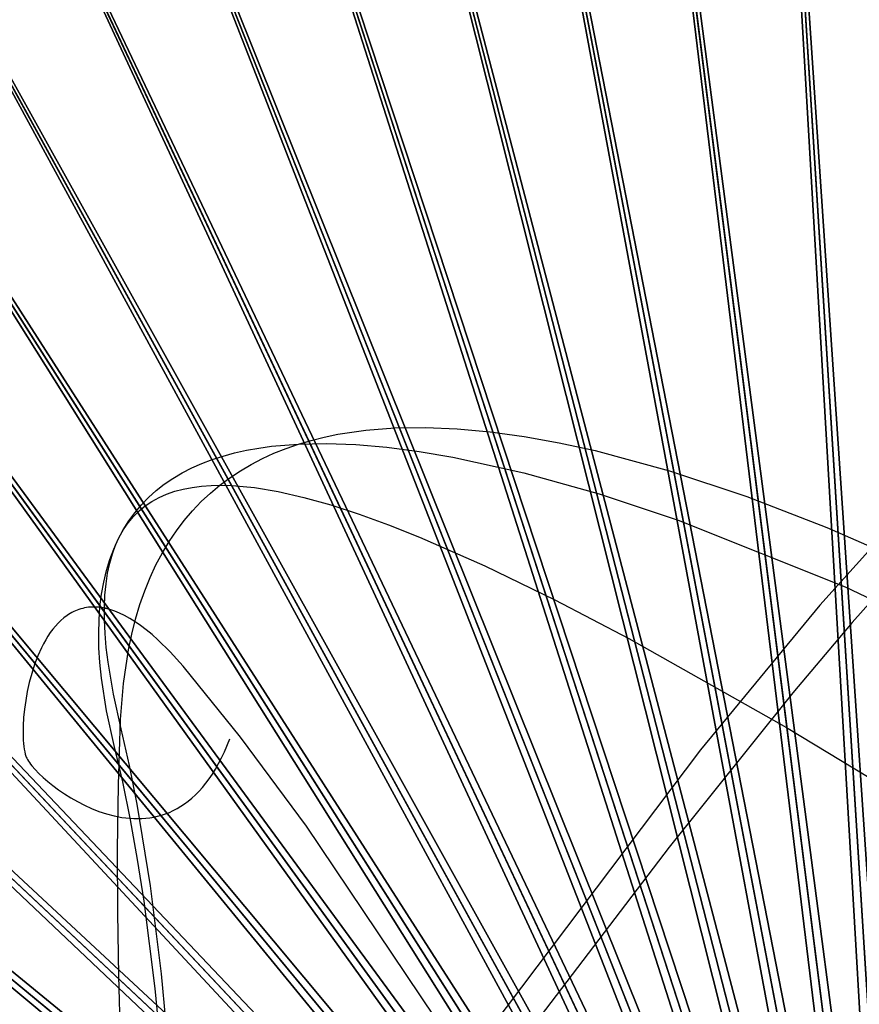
# Model space of a CAD drawing. Header units: millimetres. Extents: x -38.8 to 49.8, y -3.5 to 19.4.
# Tile 206 of 256: x -4.4 to -3.3, y 0.9 to 2.2. Entities that reach past the tile are written whole.
import ezdxf

# ---------------------------------------------------------------- set-up
doc = ezdxf.new("R2010")
doc.units = ezdxf.units.MM
doc.layers.get('0').update_dxf_attribs({"true_color": 0x5890e1})

msp = doc.modelspace()

# ---------------------------------------------------------------- linework, layer by layer
at = {"color": 34, "true_color": 0xb1581b}
for points in [[(-4.2654, 0.9006, -22.3494), (-4.2678, 0.9821, -22.3828), (-4.2692, 1.0644, -22.42), (-4.2695, 1.1477, -22.4616), (-4.2682, 1.2322, -22.5083), (-4.2653, 1.3182, -22.5607), (-4.2617, 1.3654, -22.5914), (-4.2552, 1.4092, -22.6213), (-4.2508, 1.4298, -22.6358), (-4.2458, 1.4496, -22.6502), (-4.2401, 1.4686, -22.6643), (-4.2337, 1.4867, -22.6782), (-4.2267, 1.5041, -22.6919), (-4.219, 1.5206, -22.7054), (-4.2106, 1.5364, -22.7186), (-4.2017, 1.5514, -22.7317), (-4.1921, 1.5656, -22.7445), (-4.1819, 1.579, -22.7572), (-4.1711, 1.5917, -22.7697), (-4.1597, 1.6037, -22.782), (-4.1477, 1.6149, -22.794), (-4.1352, 1.6254, -22.806), (-4.1221, 1.6351, -22.8177), (-4.1084, 1.6442, -22.8292), (-4.0942, 1.6525, -22.8406), (-4.0795, 1.6602, -22.8518), (-4.0643, 1.6671, -22.8629), (-4.0485, 1.6734, -22.8737), (-4.0323, 1.679, -22.8845), (-4.0156, 1.684, -22.895), (-3.9984, 1.6883, -22.9055), (-3.9807, 1.692, -22.9157), (-3.9441, 1.6975, -22.9358), (-3.9057, 1.7004, -22.9554), (-3.8656, 1.7011, -22.9744), (-3.824, 1.6993, -22.9929), (-3.7808, 1.6954, -23.011), (-3.7363, 1.6892, -23.0286), (-3.6905, 1.6809, -23.0458), (-3.6434, 1.6706, -23.0626), (-3.5459, 1.6441, -23.0952), (-3.4444, 1.6103, -23.1267), (-3.3396, 1.5697, -23.1571), (-3.2323, 1.5228, -23.1868)], [(-4.2082, 0.8433, -29.6457), (-4.22, 0.9653, -29.6939), (-4.2346, 1.08, -29.7454), (-4.2431, 1.1343, -29.7724), (-4.2524, 1.1865, -29.8004), (-4.2626, 1.2363, -29.8292), (-4.2738, 1.2838, -29.859), (-4.2839, 1.3296, -29.8894), (-4.2905, 1.3724, -29.9186), (-4.2925, 1.3926, -29.9328), (-4.2937, 1.412, -29.9467), (-4.2941, 1.4307, -29.9602), (-4.2936, 1.4487, -29.9736), (-4.2924, 1.4659, -29.9866), (-4.2903, 1.4825, -29.9994), (-4.2875, 1.4983, -30.0119), (-4.2839, 1.5133, -30.0242), (-4.2796, 1.5277, -30.0362), (-4.2744, 1.5414, -30.0479), (-4.2686, 1.5544, -30.0594), (-4.262, 1.5667, -30.0707), (-4.2548, 1.5783, -30.0818), (-4.2468, 1.5892, -30.0926), (-4.2381, 1.5995, -30.1031), (-4.2288, 1.6092, -30.1135), (-4.2187, 1.6181, -30.1236), (-4.2081, 1.6265, -30.1336), (-4.1967, 1.6342, -30.1433), (-4.1848, 1.6413, -30.1528), (-4.1722, 1.6478, -30.1621), (-4.159, 1.6536, -30.1713), (-4.1452, 1.6588, -30.1802), (-4.1308, 1.6635, -30.1889), (-4.1159, 1.6675, -30.1975), (-4.1003, 1.671, -30.2059), (-4.0842, 1.6739, -30.2141), (-4.0676, 1.6762, -30.2222), (-4.0328, 1.6792, -30.2379), (-3.9959, 1.6799, -30.2529), (-3.957, 1.6786, -30.2674), (-3.9163, 1.6751, -30.2813), (-3.8739, 1.6696, -30.2948), (-3.8297, 1.6622, -30.3078), (-3.7367, 1.6416, -30.3326), (-3.6381, 1.6138, -30.356), (-3.5345, 1.5792, -30.3783), (-3.3156, 1.4918, -30.421), (-3.0856, 1.3828, -30.4629)], [(-3.2019, 1.6311, -25.1437), (-3.3489, 1.468, -25.0675), (-3.5051, 1.2781, -24.9912), (-4.1701, 0.3965, -24.6856)], [(-4.2006, 0.8624, -26.0414), (-4.2119, 0.9846, -26.0882), (-4.2261, 1.0998, -26.1366), (-4.2436, 1.2072, -26.1866), (-4.2537, 1.2576, -26.2123), (-4.2648, 1.3057, -26.2384), (-4.2749, 1.3513, -26.2648), (-4.2818, 1.393, -26.2906), (-4.2841, 1.4125, -26.3033), (-4.2857, 1.4309, -26.3159), (-4.2865, 1.4485, -26.3283), (-4.2866, 1.4652, -26.3406), (-4.2859, 1.4809, -26.3528), (-4.2845, 1.4958, -26.3648), (-4.2824, 1.5098, -26.3768), (-4.2796, 1.5229, -26.3885), (-4.2761, 1.5352, -26.4002), (-4.272, 1.5466, -26.4118), (-4.2671, 1.5572, -26.4232), (-4.2616, 1.567, -26.4345), (-4.2554, 1.5759, -26.4457), (-4.2486, 1.5841, -26.4568), (-4.2411, 1.5915, -26.4677), (-4.233, 1.5982, -26.4786), (-4.2243, 1.604, -26.4894), (-4.2149, 1.6092, -26.5), (-4.205, 1.6136, -26.5106), (-4.1945, 1.6172, -26.521), (-4.1834, 1.6202, -26.5314), (-4.1717, 1.6224, -26.5416), (-4.1594, 1.624, -26.5518), (-4.1466, 1.6249, -26.5619), (-4.1332, 1.6251, -26.5718), (-4.1193, 1.6247, -26.5817), (-4.1049, 1.6237, -26.5915), (-4.09, 1.622, -26.6013), (-4.0586, 1.6168, -26.6205), (-4.0252, 1.6092, -26.6394), (-3.9899, 1.5994, -26.658), (-3.9528, 1.5873, -26.6763), (-3.914, 1.5732, -26.6944), (-3.8734, 1.5571, -26.7122), (-3.7877, 1.5194, -26.7472), (-3.6961, 1.4748, -26.7814), (-3.5993, 1.4241, -26.8149), (-3.3924, 1.3077, -26.8806), (-2.4736, 0.7516, -27.1439)], [(-3.2305, 1.5305, -28.6194), (-3.3062, 1.4453, -28.5949), (-3.3843, 1.3529, -28.5727), (-3.5462, 1.1507, -28.5335), (-4.2182, 0.2682, -28.3766)]]:
    msp.add_polyline3d(points, dxfattribs=at)
at = {"color": 18, "true_color": 0x000000}
for points in [[(-3.816, 0.8719, -22.5728), (-4.0217, 1.178, -22.572), (-4.108, 1.295, -22.5718), (-4.1832, 1.3879, -22.5718), (-4.2002, 1.4067, -22.5718), (-4.2164, 1.4225, -22.5718), (-4.2242, 1.4294, -22.5718), (-4.2318, 1.4357, -22.5719), (-4.2391, 1.4413, -22.5719), (-4.2463, 1.4462, -22.5719), (-4.2533, 1.4506, -22.572), (-4.2601, 1.4543, -22.572), (-4.2667, 1.4575, -22.5721), (-4.2731, 1.4601, -22.5721), (-4.2793, 1.4622, -22.5722), (-4.2853, 1.4638, -22.5723), (-4.2882, 1.4643, -22.5723), (-4.2911, 1.4648, -22.5723), (-4.294, 1.4651, -22.5724), (-4.2968, 1.4654, -22.5724), (-4.2995, 1.4655, -22.5724), (-4.3023, 1.4654, -22.5725), (-4.3049, 1.4653, -22.5725), (-4.3075, 1.4651, -22.5726), (-4.3101, 1.4647, -22.5726), (-4.3126, 1.4643, -22.5726), (-4.3151, 1.4637, -22.5727), (-4.3176, 1.4631, -22.5727), (-4.32, 1.4623, -22.5728), (-4.3223, 1.4615, -22.5728), (-4.3247, 1.4605, -22.5729), (-4.3269, 1.4595, -22.5729), (-4.3292, 1.4583, -22.5729), (-4.3313, 1.4571, -22.573), (-4.3335, 1.4558, -22.573), (-4.3356, 1.4544, -22.5731), (-4.3397, 1.4514, -22.5732), (-4.3436, 1.448, -22.5733), (-4.3473, 1.4444, -22.5734), (-4.3509, 1.4405, -22.5735), (-4.3543, 1.4363, -22.5736), (-4.3576, 1.4319, -22.5737), (-4.3607, 1.4272, -22.5738), (-4.3636, 1.4224, -22.5739), (-4.3664, 1.4174, -22.574), (-4.3691, 1.4122, -22.5741), (-4.374, 1.4014, -22.5743), (-4.3782, 1.3901, -22.5744), (-4.3819, 1.3784, -22.5746), (-4.3851, 1.3667, -22.5748), (-4.3877, 1.3548, -22.575), (-4.3898, 1.3431, -22.5752), (-4.3914, 1.3316, -22.5753), (-4.3925, 1.3205, -22.5754), (-4.3931, 1.3099, -22.5756), (-4.3932, 1.3, -22.5757), (-4.3929, 1.2909, -22.5758), (-4.3926, 1.2867, -22.5758), (-4.3922, 1.2828, -22.5759), (-4.3917, 1.2791, -22.5759), (-4.391, 1.2757, -22.5759), (-4.3903, 1.2727, -22.5759), (-4.3899, 1.2712, -22.5759), (-4.3895, 1.2699, -22.576), (-4.389, 1.2687, -22.576), (-4.3885, 1.2675, -22.576), (-4.388, 1.2665, -22.576), (-4.3875, 1.2655, -22.576), (-4.3863, 1.2636, -22.576), (-4.385, 1.2615, -22.576), (-4.3834, 1.2594, -22.576), (-4.3816, 1.2572, -22.576), (-4.3774, 1.2524, -22.576), (-4.3726, 1.2474, -22.576), (-4.367, 1.2421, -22.576), (-4.3608, 1.2367, -22.576), (-4.3541, 1.2313, -22.576), (-4.3468, 1.2258, -22.576), (-4.3389, 1.2205, -22.576), (-4.3307, 1.2153, -22.576), (-4.322, 1.2103, -22.576), (-4.3129, 1.2057, -22.576), (-4.3035, 1.2014, -22.576), (-4.2938, 1.1976, -22.576), (-4.2839, 1.1943, -22.576), (-4.2738, 1.1917, -22.576), (-4.2636, 1.1897, -22.576), (-4.2584, 1.189, -22.576), (-4.2532, 1.1885, -22.576), (-4.248, 1.1882, -22.576), (-4.2428, 1.1881, -22.576), (-4.2376, 1.1882, -22.576), (-4.2324, 1.1886, -22.576), (-4.2272, 1.1892, -22.576), (-4.222, 1.1901, -22.576), (-4.2168, 1.1912, -22.576), (-4.2116, 1.1927, -22.576), (-4.2065, 1.1944, -22.576), (-4.2014, 1.1963, -22.576), (-4.1964, 1.1986, -22.576), (-4.1914, 1.2012, -22.576), (-4.1864, 1.2042, -22.576), (-4.1815, 1.2074, -22.576), (-4.1767, 1.211, -22.576), (-4.1719, 1.215, -22.576), (-4.1672, 1.2193, -22.576), (-4.1626, 1.2239, -22.576), (-4.1581, 1.229, -22.576), (-4.1536, 1.2344, -22.576), (-4.1493, 1.2402, -22.576), (-4.145, 1.2464, -22.576), (-4.1409, 1.2531, -22.576), (-4.1369, 1.2602, -22.576), (-4.1329, 1.2677, -22.576), (-4.1292, 1.2756, -22.576), (-4.122, 1.2928, -22.576)], [(-3.816, 0.8719, -26.2352), (-4.0217, 1.178, -26.2344), (-4.108, 1.295, -26.2342), (-4.1832, 1.3879, -26.2342), (-4.2002, 1.4067, -26.2342), (-4.2164, 1.4225, -26.2342), (-4.2242, 1.4294, -26.2342), (-4.2318, 1.4357, -26.2343), (-4.2391, 1.4413, -26.2343), (-4.2463, 1.4462, -26.2344), (-4.2533, 1.4506, -26.2344), (-4.2601, 1.4543, -26.2345), (-4.2667, 1.4575, -26.2345), (-4.2731, 1.4601, -26.2346), (-4.2793, 1.4622, -26.2346), (-4.2853, 1.4638, -26.2347), (-4.2882, 1.4643, -26.2347), (-4.2911, 1.4648, -26.2348), (-4.294, 1.4651, -26.2348), (-4.2968, 1.4654, -26.2348), (-4.2995, 1.4655, -26.2349), (-4.3023, 1.4654, -26.2349), (-4.3049, 1.4653, -26.2349), (-4.3075, 1.4651, -26.235), (-4.3101, 1.4647, -26.235), (-4.3126, 1.4643, -26.2351), (-4.3151, 1.4637, -26.2351), (-4.3176, 1.4631, -26.2352), (-4.32, 1.4623, -26.2352), (-4.3223, 1.4615, -26.2352), (-4.3247, 1.4605, -26.2353), (-4.3269, 1.4595, -26.2353), (-4.3292, 1.4583, -26.2354), (-4.3313, 1.4571, -26.2354), (-4.3335, 1.4558, -26.2355), (-4.3356, 1.4544, -26.2355), (-4.3397, 1.4514, -26.2356), (-4.3436, 1.448, -26.2357), (-4.3473, 1.4444, -26.2358), (-4.3509, 1.4405, -26.2359), (-4.3543, 1.4363, -26.236), (-4.3576, 1.4319, -26.2361), (-4.3607, 1.4272, -26.2362), (-4.3636, 1.4224, -26.2363), (-4.3664, 1.4174, -26.2364), (-4.3691, 1.4122, -26.2365), (-4.374, 1.4014, -26.2367), (-4.3782, 1.3901, -26.2369), (-4.3819, 1.3784, -26.2371), (-4.3851, 1.3667, -26.2372), (-4.3877, 1.3548, -26.2374), (-4.3898, 1.3431, -26.2376), (-4.3914, 1.3316, -26.2377), (-4.3925, 1.3205, -26.2379), (-4.3931, 1.3099, -26.238), (-4.3932, 1.3, -26.2381), (-4.3929, 1.2909, -26.2382), (-4.3926, 1.2867, -26.2383), (-4.3922, 1.2828, -26.2383), (-4.3917, 1.2791, -26.2383), (-4.391, 1.2757, -26.2383), (-4.3903, 1.2727, -26.2384), (-4.3899, 1.2712, -26.2384), (-4.3895, 1.2699, -26.2384), (-4.389, 1.2687, -26.2384), (-4.3885, 1.2675, -26.2384), (-4.388, 1.2665, -26.2384), (-4.3875, 1.2655, -26.2384), (-4.3863, 1.2636, -26.2384), (-4.385, 1.2615, -26.2384), (-4.3834, 1.2594, -26.2384), (-4.3816, 1.2572, -26.2384), (-4.3774, 1.2524, -26.2384), (-4.3726, 1.2474, -26.2384), (-4.367, 1.2421, -26.2384), (-4.3608, 1.2367, -26.2384), (-4.3541, 1.2313, -26.2384), (-4.3468, 1.2258, -26.2384), (-4.3389, 1.2205, -26.2384), (-4.3307, 1.2153, -26.2384), (-4.322, 1.2103, -26.2384), (-4.3129, 1.2057, -26.2384), (-4.3035, 1.2014, -26.2384), (-4.2938, 1.1976, -26.2384), (-4.2839, 1.1943, -26.2384), (-4.2738, 1.1917, -26.2384), (-4.2636, 1.1897, -26.2384), (-4.2584, 1.189, -26.2384), (-4.2532, 1.1885, -26.2384), (-4.248, 1.1882, -26.2384), (-4.2428, 1.1881, -26.2384), (-4.2376, 1.1882, -26.2384), (-4.2324, 1.1886, -26.2384), (-4.2272, 1.1892, -26.2384), (-4.222, 1.1901, -26.2384), (-4.2168, 1.1912, -26.2384), (-4.2116, 1.1927, -26.2384), (-4.2065, 1.1944, -26.2384), (-4.2014, 1.1963, -26.2384), (-4.1964, 1.1986, -26.2384), (-4.1914, 1.2012, -26.2384), (-4.1864, 1.2042, -26.2384), (-4.1815, 1.2074, -26.2384), (-4.1767, 1.211, -26.2384), (-4.1719, 1.215, -26.2384), (-4.1672, 1.2193, -26.2384), (-4.1626, 1.2239, -26.2384), (-4.1581, 1.229, -26.2384), (-4.1536, 1.2344, -26.2384), (-4.1493, 1.2402, -26.2384), (-4.145, 1.2464, -26.2384), (-4.1409, 1.2531, -26.2384), (-4.1369, 1.2602, -26.2384), (-4.1329, 1.2677, -26.2384), (-4.1292, 1.2756, -26.2384), (-4.122, 1.2928, -26.2384)], [(-3.816, 0.8719, -29.8977), (-4.0217, 1.178, -29.8969), (-4.108, 1.295, -29.8967), (-4.1832, 1.3879, -29.8966), (-4.2002, 1.4067, -29.8966), (-4.2164, 1.4225, -29.8966), (-4.2242, 1.4294, -29.8967), (-4.2318, 1.4357, -29.8967), (-4.2391, 1.4413, -29.8967), (-4.2463, 1.4462, -29.8968), (-4.2533, 1.4506, -29.8968), (-4.2601, 1.4543, -29.8969), (-4.2667, 1.4575, -29.8969), (-4.2731, 1.4601, -29.897), (-4.2793, 1.4622, -29.897), (-4.2853, 1.4637, -29.8971), (-4.2882, 1.4643, -29.8971), (-4.2911, 1.4648, -29.8972), (-4.294, 1.4651, -29.8972), (-4.2968, 1.4654, -29.8973), (-4.2995, 1.4655, -29.8973), (-4.3023, 1.4654, -29.8973), (-4.3049, 1.4653, -29.8974), (-4.3075, 1.4651, -29.8974), (-4.3101, 1.4647, -29.8974), (-4.3126, 1.4643, -29.8975), (-4.3151, 1.4637, -29.8975), (-4.3176, 1.4631, -29.8976), (-4.32, 1.4623, -29.8976), (-4.3223, 1.4615, -29.8977), (-4.3247, 1.4605, -29.8977), (-4.3269, 1.4595, -29.8978), (-4.3292, 1.4583, -29.8978), (-4.3313, 1.4571, -29.8978), (-4.3335, 1.4558, -29.8979), (-4.3356, 1.4544, -29.8979), (-4.3397, 1.4514, -29.898), (-4.3436, 1.448, -29.8981), (-4.3473, 1.4444, -29.8982), (-4.3509, 1.4405, -29.8983), (-4.3543, 1.4363, -29.8984), (-4.3576, 1.4319, -29.8985), (-4.3607, 1.4272, -29.8986), (-4.3636, 1.4224, -29.8987), (-4.3664, 1.4174, -29.8988), (-4.3691, 1.4122, -29.8989), (-4.374, 1.4014, -29.8991), (-4.3782, 1.3901, -29.8993), (-4.3819, 1.3784, -29.8995), (-4.3851, 1.3667, -29.8997), (-4.3877, 1.3548, -29.8998), (-4.3898, 1.3431, -29.9), (-4.3914, 1.3316, -29.9002), (-4.3925, 1.3205, -29.9003), (-4.3931, 1.3099, -29.9004), (-4.3932, 1.3, -29.9005), (-4.3929, 1.2909, -29.9006), (-4.3926, 1.2867, -29.9007), (-4.3922, 1.2828, -29.9007), (-4.3917, 1.2791, -29.9007), (-4.391, 1.2757, -29.9008), (-4.3903, 1.2727, -29.9008), (-4.3899, 1.2712, -29.9008), (-4.3895, 1.2699, -29.9008), (-4.389, 1.2687, -29.9008), (-4.3885, 1.2675, -29.9008), (-4.388, 1.2665, -29.9008), (-4.3875, 1.2655, -29.9008), (-4.3863, 1.2636, -29.9008), (-4.385, 1.2615, -29.9008), (-4.3834, 1.2594, -29.9008), (-4.3816, 1.2572, -29.9008), (-4.3774, 1.2524, -29.9008), (-4.3726, 1.2474, -29.9008), (-4.367, 1.2421, -29.9008), (-4.3608, 1.2367, -29.9008), (-4.3541, 1.2313, -29.9008), (-4.3468, 1.2258, -29.9008), (-4.3389, 1.2205, -29.9008), (-4.3307, 1.2153, -29.9008), (-4.322, 1.2103, -29.9008), (-4.3129, 1.2057, -29.9008), (-4.3035, 1.2014, -29.9008), (-4.2938, 1.1976, -29.9008), (-4.2839, 1.1943, -29.9008), (-4.2738, 1.1917, -29.9008), (-4.2636, 1.1897, -29.9008), (-4.2584, 1.189, -29.9008), (-4.2532, 1.1885, -29.9008), (-4.248, 1.1882, -29.9008), (-4.2428, 1.1881, -29.9008), (-4.2376, 1.1882, -29.9008), (-4.2324, 1.1886, -29.9008), (-4.2272, 1.1892, -29.9008), (-4.222, 1.1901, -29.9008), (-4.2168, 1.1912, -29.9008), (-4.2116, 1.1927, -29.9008), (-4.2065, 1.1944, -29.9008), (-4.2014, 1.1963, -29.9008), (-4.1964, 1.1986, -29.9008), (-4.1914, 1.2012, -29.9008), (-4.1864, 1.2042, -29.9008), (-4.1815, 1.2074, -29.9008), (-4.1767, 1.211, -29.9008), (-4.1719, 1.215, -29.9008), (-4.1672, 1.2193, -29.9008), (-4.1626, 1.2239, -29.9008), (-4.1581, 1.229, -29.9008), (-4.1536, 1.2344, -29.9008), (-4.1493, 1.2402, -29.9008), (-4.145, 1.2464, -29.9008), (-4.1409, 1.2531, -29.9008), (-4.1369, 1.2602, -29.9008), (-4.1329, 1.2677, -29.9008), (-4.1292, 1.2756, -29.9008), (-4.122, 1.2928, -29.9008)]]:
    msp.add_polyline3d(points, dxfattribs=at)

# ---------------------------------------------------------------- meshes
at = {"color": 206, "true_color": 0x6c0888}
mesh = msp.add_polyface(dxfattribs=at)
corners = [(-4.0864, 3.3489, -9.8183), (-3.873, 3.3885, -9.813), (-3.8745, 3.3963, -9.8183), (-4.0845, 3.3412, -9.813), (-3.8714, 3.3802, -9.808), (-4.0824, 3.333, -9.808), (-3.8697, 3.3714, -9.8035), (-4.0801, 3.3243, -9.8035), (-3.8679, 3.362, -9.7994), (-4.0778, 3.3151, -9.7994), (-3.8661, 3.3522, -9.7958), (-4.0753, 3.3054, -9.7958), (-3.8641, 3.3418, -9.7927), (-4.0726, 3.2952, -9.7927), (-3.862, 3.3309, -9.7902), (-4.0699, 3.2844, -9.7902), (-3.8598, 3.3194, -9.7881), (-4.067, 3.2731, -9.7881), (-3.8575, 3.3073, -9.7866), (-4.0639, 3.2612, -9.7866), (-3.8551, 3.2947, -9.7857), (-4.0607, 3.2487, -9.7857), (-3.8526, 3.2815, -9.7854), (-4.0364, 3.1539, -10.1546), (-3.8557, 3.2981, -10.408), (-3.8367, 3.1985, -10.1546), (-4.0616, 3.2521, -10.408), (-3.8494, 3.2649, -12.6111), (-4.0532, 3.2193, -12.6111), (-3.8874, 3.4641, -12.7647), (-3.6556, 3.3957, -9.7994), (-3.6543, 3.3857, -9.7958), (-3.653, 3.3752, -9.7927), (-3.6516, 3.3642, -9.7902), (-3.6501, 3.3526, -9.7881), (-3.6486, 3.3404, -9.7866), (-3.647, 3.3277, -9.7857), (-3.6453, 3.3143, -9.7854), (-3.6474, 3.3311, -10.408), (-3.6347, 3.2305, -10.1546), (-3.6432, 3.2976, -12.6111), (-3.6686, 3.4987, -12.7647), (-3.4395, 3.3842, -9.7902), (-3.4388, 3.3726, -9.7881), (-3.438, 3.3603, -9.7866), (-3.4372, 3.3475, -9.7857), (-3.4363, 3.3341, -9.7854), (-3.2408, 0.2265, -9.7854), (-3.4374, 3.3509, -10.408), (-3.431, 3.2497, -10.1546), (-3.4353, 3.3172, -12.6111), (-3.448, 3.5196, -12.7647), (-3.2266, 3.367, -9.7866), (-3.2266, 3.3792, -9.7881), (-3.2266, 3.3541, -9.7857), (-3.2266, 3.3407, -9.7854), (-3.2266, 0.2269, -9.7854), (-3.2266, 3.3576, -10.408), (-3.2266, 3.2562, -10.1546), (-3.2266, 3.3238, -12.6111)]
mesh.append_faces([[corners[k] for k in face] for face in [(0, 1, 2), (3, 4, 1), (5, 6, 4), (7, 8, 6), (9, 10, 8), (11, 12, 10), (13, 14, 12), (15, 16, 14), (17, 18, 16), (19, 20, 18), (21, 22, 20), (23, 24, 25), (26, 27, 24), (28, 29, 27), (10, 32, 31), (12, 33, 32), (14, 34, 33), (16, 35, 34), (18, 36, 35), (20, 37, 36), (25, 38, 39), (24, 40, 38), (27, 41, 40), (33, 43, 42), (34, 44, 43), (35, 45, 44), (36, 46, 45), (37, 47, 46), (39, 48, 49), (38, 50, 48), (40, 51, 50), (43, 52, 53), (44, 54, 52), (45, 55, 54), (46, 56, 55), (49, 57, 58), (48, 59, 57)]], dxfattribs={"vtx0": -1, "color": 206})
mesh.append_faces([[corners[k] for k in face] for face in [(6, 8, 30), (8, 10, 31), (10, 12, 32), (12, 14, 33), (14, 16, 34), (16, 18, 35), (18, 20, 36), (20, 22, 37), (25, 24, 38), (24, 27, 40), (32, 33, 42), (33, 34, 43), (34, 35, 44), (35, 36, 45), (36, 37, 46), (39, 38, 48), (38, 40, 50), (43, 44, 52), (44, 45, 54), (45, 46, 55), (49, 48, 57), (48, 50, 59)]], dxfattribs={"vtx2": -1, "color": 206})
mesh = msp.add_polyface(dxfattribs=at)
corners = [(-3.4464, 0.0564, -10.1714), (-6.3234, 1.0062, -10.1546), (-3.4424, 0.0701, -10.1714), (-6.4038, 1.0323, -9.7854), (-3.4424, 0.0701, -9.7854), (-3.4376, 0.0835, -9.7854), (-6.2541, 1.1987, -10.1546), (-3.4376, 0.0835, -10.1714), (-6.3327, 1.2298, -9.7854), (-3.4319, 0.0966, -9.7854), (-6.1729, 1.3864, -10.1546), (-3.4319, 0.0966, -10.1714), (-6.2493, 1.4224, -9.7854), (-3.4255, 0.1093, -9.7854), (-6.08, 1.5687, -10.1546), (-3.4255, 0.1093, -10.1714), (-6.154, 1.6094, -9.7854), (-3.4182, 0.1216, -9.7854), (-5.9759, 1.7447, -10.1546), (-3.4182, 0.1216, -10.1714), (-6.0472, 1.79, -9.7854), (-3.4102, 0.1334, -9.7854), (-5.8609, 1.9139, -10.1546), (-3.4102, 0.1334, -10.1714), (-5.9292, 1.9636, -9.7854), (-3.4014, 0.1447, -9.7854), (-5.7355, 2.0756, -10.1546), (-3.4014, 0.1447, -10.1714), (-5.8006, 2.1294, -9.7854), (-3.392, 0.1553, -9.7854), (-5.6002, 2.229, -10.1546), (-3.392, 0.1553, -10.1714), (-5.6618, 2.2868, -9.7854), (-3.3819, 0.1654, -9.7854), (-5.4556, 2.3736, -10.1546), (-3.3819, 0.1654, -10.1714), (-5.5134, 2.4352, -9.7854), (-3.3712, 0.1749, -9.7854), (-5.3022, 2.5089, -10.1546), (-3.3712, 0.1749, -10.1714), (-5.356, 2.574, -9.7854), (-3.36, 0.1836, -9.7854), (-5.1405, 2.6343, -10.1546), (-3.36, 0.1836, -10.1714), (-5.1902, 2.7027, -9.7854), (-3.3482, 0.1916, -9.7854), (-5.0166, 2.8206, -9.7854), (-4.9713, 2.7493, -10.1546), (-3.3482, 0.1916, -10.1714), (-3.3359, 0.1989, -9.7854), (-4.836, 2.9274, -9.7854), (-4.7953, 2.8534, -10.1546), (-3.3359, 0.1989, -10.1714), (-3.3232, 0.2053, -9.7854), (-4.649, 3.0227, -9.7854), (-4.613, 2.9463, -10.1546), (-3.3232, 0.2053, -10.1714), (-3.3101, 0.211, -9.7854), (-4.4564, 3.1061, -9.7854), (-4.4253, 3.0275, -10.1546), (-3.3101, 0.211, -10.1714), (-3.2967, 0.2158, -9.7854), (-4.2589, 3.1772, -9.7854), (-4.2328, 3.0968, -10.1546), (-3.2967, 0.2158, -10.1714), (-3.283, 0.2198, -9.7854), (-4.0574, 3.2357, -9.7854), (-4.0364, 3.1539, -10.1546), (-3.283, 0.2198, -10.1714), (-3.2691, 0.2229, -9.7854), (-3.8526, 3.2815, -9.7854), (-3.8367, 3.1985, -10.1546), (-3.2691, 0.2229, -10.1714), (-3.255, 0.2251, -9.7854), (-3.6453, 3.3143, -9.7854), (-3.6347, 3.2305, -10.1546), (-3.255, 0.2251, -10.1714), (-3.2408, 0.2265, -9.7854), (-3.431, 3.2497, -10.1546), (-3.2408, 0.2265, -10.1714), (-3.4363, 3.3341, -9.7854), (-3.2266, 0.2269, -9.7854), (-3.2266, 3.2562, -10.1546), (-3.2266, 0.2269, -10.1714)]
mesh.append_faces([[corners[k] for k in face] for face in [(0, 1, 2), (2, 6, 7), (7, 10, 11), (11, 14, 15), (15, 18, 19), (19, 22, 23), (23, 26, 27), (27, 30, 31), (31, 34, 35), (35, 38, 39), (39, 42, 43), (44, 45, 46), (43, 47, 48), (46, 49, 50), (48, 51, 52), (50, 53, 54), (52, 55, 56), (54, 57, 58), (56, 59, 60), (58, 61, 62), (60, 63, 64), (62, 65, 66), (64, 67, 68), (66, 69, 70), (68, 71, 72), (70, 73, 74), (72, 75, 76), (76, 78, 79), (79, 82, 83)]], dxfattribs={"vtx0": -1, "color": 206})
mesh.append_faces([[corners[k] for k in face] for face in [(3, 4, 5), (8, 5, 9), (12, 9, 13), (16, 13, 17), (20, 17, 21), (24, 21, 25), (28, 25, 29), (32, 29, 33), (36, 33, 37), (40, 37, 41), (39, 38, 42), (44, 41, 45), (43, 42, 47), (46, 45, 49), (48, 47, 51), (50, 49, 53), (52, 51, 55), (54, 53, 57), (56, 55, 59), (58, 57, 61), (60, 59, 63), (62, 61, 65), (64, 63, 67), (66, 65, 69), (68, 67, 71), (70, 69, 73), (72, 71, 75), (74, 73, 77), (76, 75, 78), (80, 77, 81), (79, 78, 82)]], dxfattribs={"vtx2": -1, "color": 206})
mesh = msp.add_polyface(dxfattribs=at)
corners = [(-6.5673, 0, -9.7854), (-3.4531, 0.0142, -9.7854), (-6.5607, 0.2098, -9.7854), (-3.4535, 0, -10.1714), (-6.4828, 0, -10.1546), (-6.4763, 0.2045, -10.1546), (-3.4517, 0.0284, -9.7854), (-6.5409, 0.4187, -9.7854), (-3.4531, 0.0142, -10.1714), (-6.4571, 0.4081, -10.1546), (-3.4495, 0.0425, -9.7854), (-6.5081, 0.626, -9.7854), (-3.4517, 0.0284, -10.1714), (-6.4251, 0.6101, -10.1546), (-3.4464, 0.0564, -9.7854), (-6.4623, 0.8308, -9.7854), (-3.4495, 0.0425, -10.1714), (-6.3805, 0.8098, -10.1546), (-3.4424, 0.0701, -9.7854), (-6.4038, 1.0323, -9.7854), (-3.4464, 0.0564, -10.1714), (-6.3234, 1.0062, -10.1546), (-3.4376, 0.0835, -9.7854), (-6.3327, 1.2298, -9.7854), (-3.4424, 0.0701, -10.1714), (-6.2541, 1.1987, -10.1546), (-3.4319, 0.0966, -9.7854), (-6.2493, 1.4224, -9.7854), (-3.4376, 0.0835, -10.1714), (-6.1729, 1.3864, -10.1546), (-3.4255, 0.1093, -9.7854), (-6.154, 1.6094, -9.7854), (-3.4319, 0.0966, -10.1714), (-6.08, 1.5687, -10.1546), (-3.4182, 0.1216, -9.7854), (-6.0472, 1.79, -9.7854), (-3.4255, 0.1093, -10.1714), (-5.9759, 1.7447, -10.1546), (-6.0798, 1.8107, -9.7881), (-5.9505, 1.9791, -9.7866), (-5.9604, 1.9863, -9.7881), (-6.0694, 1.8041, -9.7866), (-5.9401, 1.9715, -9.7857), (-6.0586, 1.7972, -9.7857), (-5.9292, 1.9636, -9.7854), (-3.4102, 0.1334, -9.7854), (-3.4182, 0.1216, -10.1714), (-5.8609, 1.9139, -10.1546), (-6.0615, 1.7991, -10.408), (-5.9429, 1.9735, -10.408), (-5.9156, 1.9537, -12.6111), (-6.0407, 2.0446, -9.8368), (-6.0355, 2.0408, -9.8303), (-5.9018, 2.2131, -9.8303), (-6.0298, 2.0367, -9.8241), (-5.8964, 2.2087, -9.8241), (-6.0238, 2.0323, -9.8183), (-5.8907, 2.2039, -9.8183), (-6.0174, 2.0276, -9.813), (-5.8845, 2.1988, -9.813), (-6.0105, 2.0226, -9.808), (-5.878, 2.1935, -9.808), (-6.0033, 2.0174, -9.8035), (-5.8711, 2.1877, -9.8035), (-5.9956, 2.0118, -9.7994), (-5.8638, 2.1817, -9.7994), (-5.9875, 2.0059, -9.7958), (-5.8561, 2.1753, -9.7958), (-5.9789, 1.9997, -9.7927), (-5.8479, 2.1686, -9.7927), (-5.9699, 1.9931, -9.7902), (-5.8393, 2.1615, -9.7902), (-5.8303, 2.154, -9.7881), (-5.8209, 2.1462, -9.7866), (-5.811, 2.138, -9.7857), (-5.8006, 2.1294, -9.7854), (-3.4014, 0.1447, -9.7854), (-3.4102, 0.1334, -10.1714), (-5.7355, 2.0756, -10.1546), (-5.8136, 2.1402, -10.408), (-5.7876, 2.1186, -12.6111), (-6.0796, 2.0729, -12.7647), (-5.9438, 2.2479, -12.7647), (-3.392, 0.1553, -9.7854), (-5.6618, 2.2868, -9.7854), (-3.4014, 0.1447, -10.1714), (-5.6002, 2.229, -10.1546), (-3.3819, 0.1654, -9.7854), (-5.5134, 2.4352, -9.7854), (-3.392, 0.1553, -10.1714), (-5.4556, 2.3736, -10.1546), (-3.3712, 0.1749, -9.7854), (-5.356, 2.574, -9.7854), (-3.3819, 0.1654, -10.1714), (-5.3022, 2.5089, -10.1546), (-3.36, 0.1836, -9.7854), (-5.1902, 2.7027, -9.7854)]
mesh.append_faces([[corners[k] for k in face] for face in [(0, 1, 2), (2, 6, 7), (7, 10, 11), (11, 14, 15), (15, 18, 19), (19, 22, 23), (23, 26, 27), (27, 30, 31), (31, 34, 35), (38, 39, 40), (41, 42, 39), (43, 44, 42), (35, 45, 44), (37, 49, 47), (48, 50, 49), (70, 72, 71), (40, 73, 72), (39, 74, 73), (42, 75, 74), (44, 76, 75), (47, 79, 78), (49, 80, 79), (50, 82, 80), (75, 83, 84), (84, 87, 88), (88, 91, 92), (92, 95, 96)]], dxfattribs={"vtx0": -1, "color": 206})
mesh.append_faces([[corners[k] for k in face] for face in [(3, 4, 5), (8, 5, 9), (12, 9, 13), (16, 13, 17), (20, 17, 21), (24, 21, 25), (28, 25, 29), (32, 29, 33), (36, 33, 37), (46, 37, 47), (37, 48, 49), (51, 52, 53), (52, 54, 55), (54, 56, 57), (56, 58, 59), (58, 60, 61), (60, 62, 63), (62, 64, 65), (64, 66, 67), (66, 68, 69), (68, 70, 71), (70, 40, 72), (40, 39, 73), (39, 42, 74), (42, 44, 75), (77, 47, 78), (47, 49, 79), (49, 50, 80), (50, 81, 82), (85, 78, 86), (89, 86, 90), (93, 90, 94)]], dxfattribs={"vtx2": -1, "color": 206})

doc.saveas('drawing.dxf')
